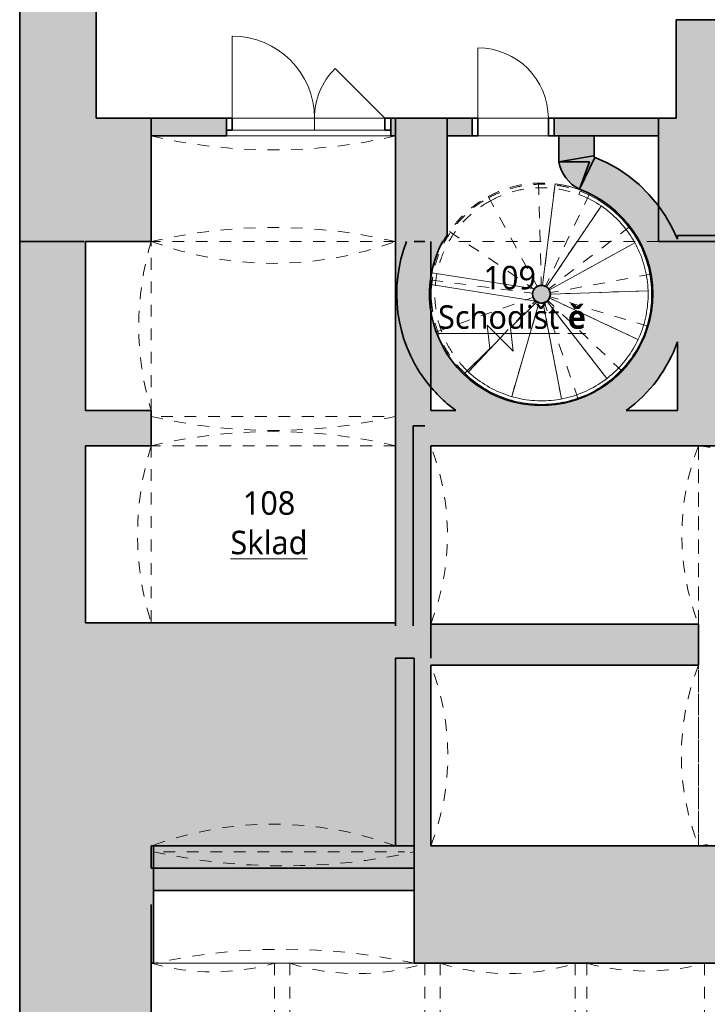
# Model space of a CAD drawing. Header units: metres. Extents: x -0.3 to 46.9, y -0.4 to 27.9.
# Tile 5 of 26: x -0.2 to 5.6, y 7.2 to 15.6. Entities that reach past the tile are written whole.
import ezdxf

# ---------------------------------------------------------------- set-up
doc = ezdxf.new("R2010")
doc.units = ezdxf.units.M
for name, pattern in [('AV - Cerch_ 1 tecka 4mm', [0.006, 0.004, -0.001, 0, -0.001]), ('AV - Cerch_ 2 tecky 2mm', [0.0038, 0.002, -0.0006, 0, -0.0006, 0, -0.0006]), ('AV - Cerch_ 2 tecky 4mm', [0.008, 0.004, -0.0015, 0, -0.001, 0, -0.0015])]:
    doc.linetypes.add(name, pattern=pattern)
doc.layers.add('AV-MISTNOSTI', color=5, linetype='Continuous', lineweight=5, true_color=0x0000ff)
doc.layers.add('AV-SRAFY', color=7, linetype='Continuous', lineweight=35)
doc.layers.add('AV-STAVBA', color=7, linetype='Continuous', lineweight=18)
doc.styles.add('Trebuchet MS_B', font='trebuc.ttf', dxfattribs={"height": 0.2})

# ---------------------------------------------------------------- blocks, each defined once
blk = doc.blocks.new('GM_Otvor s klenutým nadpražím - 2080x2530_3800-930999-1NP')
at = {"layer": 'AV-STAVBA', "color": 254, "linetype": 'AV - Cerch_ 1 tecka 4mm', "lineweight": 13, "true_color": 0xcccccc}
for p, q in [((-1.04, 0.525), (1.04, 0.525)), ((0.9565, -0.375), (-0.9565, -0.375))]:
    blk.add_line(p, q, dxfattribs=at)
for centre, start, end in [((0, 4.9717), 256.83611, 283.16389), ((0, -4.8217), 76.83611, 103.16389)]:
    blk.add_arc(centre, 4.5667, start, end, dxfattribs=at)
blk = doc.blocks.new('DO_2-P_Ocel_ - 1300x1970-933000-1NP')
at = {"layer": 'AV-STAVBA', "color": 254, "true_color": 0xcccccc}
for p, q in [((-0.7, 0.775), (-0.7, 0.075)), ((0.6, 0.075), (0.1757, 0.4993)), ((-0.75, 0.075), (-0.75, -0.025)), ((-0.7, 0.075), (0.6, 0.075)), ((0, 0.075), (0, -0.025)), ((0.65, 0.075), (0.65, -0.025)), ((-0.7, -0.025), (0.6, -0.025))]:
    blk.add_line(p, q, dxfattribs=at)
at = {"layer": 'AV-STAVBA', "color": 254, "lineweight": 35, "true_color": 0xcccccc}
for p, q in [((-0.7, 0.075), (-0.75, 0.075)), ((-0.7, -0.025), (-0.7, 0.075)), ((0.65, 0.075), (0.6, 0.075)), ((0.6, 0.075), (0.6, -0.025)), ((-0.75, -0.025), (-0.7, -0.025)), ((0.6, -0.025), (0.65, -0.025))]:
    blk.add_line(p, q, dxfattribs=at)
at = {"layer": 'AV-STAVBA', "color": 254, "linetype": 'AV - Cerch_ 1 tecka 4mm', "true_color": 0xcccccc}
for p, q in [((-0.75, 0.075), (0.65, 0.075)), ((-0.7, 0.075), (0.6, 0.075)), ((-0.75, -0.075), (0.65, -0.075)), ((-0.7, -0.025), (0.6, -0.025))]:
    blk.add_line(p, q, dxfattribs=at)
at = {"layer": 'AV-STAVBA', "color": 254, "true_color": 0xcccccc}
for centre, radius, start, end in [((-0.7, 0.075), 0.7, 360, 90), ((0.6, 0.075), 0.6, 135, 180)]:
    blk.add_arc(centre, radius, start, end, dxfattribs=at)
blk = doc.blocks.new('GM_Otvor s klenutým nadpražím - 2220x3780_3300-962079-1NP')
at = {"layer": 'AV-STAVBA', "color": 254, "linetype": 'AV - Cerch_ 1 tecka 4mm', "lineweight": 13, "true_color": 0xcccccc}
for p, q in [((-1.11, 0.5), (1.11, 0.5)), ((1.0265, -0.45), (-1.0265, -0.45))]:
    blk.add_line(p, q, dxfattribs=at)
for centre, start, end in [((0, 5.5738), 257.65965, 282.34035), ((0, -5.5238), 77.65965, 102.34035)]:
    blk.add_arc(centre, 5.1937, start, end, dxfattribs=at)
blk = doc.blocks.new('GM_Void_valená klenba - GM_Void_valená klenba-1557070-1NP')
at = {"layer": 'AV-STAVBA', "color": 254, "linetype": 'AV - Cerch_ 1 tecka 4mm', "lineweight": 13, "true_color": 0xcccccc}
for p, q in [((-0.525, 3.1), (-0.525, -3.1)), ((-0.525, 3.1), (0.525, 3.1)), ((0.525, 3.1), (0.525, -3.1)), ((-0.525, -3.1), (0.525, -3.1))]:
    blk.add_line(p, q, dxfattribs=at)
for centre, start, end in [((0, 4.9572), 254.21545, 285.78455), ((0, -4.9572), 74.21545, 105.78455)]:
    blk.add_arc(centre, 1.93, start, end, dxfattribs=at)
blk = doc.blocks.new('GM_Void_valená klenba - GM_Void_valená klenba-1557069-1NP')
at = {"layer": 'AV-STAVBA', "color": 254, "linetype": 'AV - Cerch_ 1 tecka 4mm', "lineweight": 13, "true_color": 0xcccccc}
for p, q in [((-0.575, 3.1), (-0.575, -3.1)), ((-0.575, 3.1), (0.575, 3.1)), ((0.575, 3.1), (0.575, -3.1)), ((-0.575, -3.1), (0.575, -3.1))]:
    blk.add_line(p, q, dxfattribs=at)
for centre, start, end in [((0, 4.9424), 252.66684, 287.33316), ((0, -4.9424), 72.66684, 107.33316)]:
    blk.add_arc(centre, 1.93, start, end, dxfattribs=at)
blk = doc.blocks.new('GM_Void_valená klenba - GM_Void_valená klenba-1557068-1NP')
at = {"layer": 'AV-STAVBA', "color": 254, "linetype": 'AV - Cerch_ 1 tecka 4mm', "lineweight": 13, "true_color": 0xcccccc}
for p, q in [((-0.5, 3.1), (-0.5, -3.1)), ((-0.5, 3.1), (0.5, 3.1)), ((0.5, 3.1), (0.5, -3.1)), ((-0.5, -3.1), (0.5, -3.1))]:
    blk.add_line(p, q, dxfattribs=at)
for centre, start, end in [((0, 4.9641), 254.98527, 285.01473), ((0, -4.9641), 74.98527, 105.01473)]:
    blk.add_arc(centre, 1.93, start, end, dxfattribs=at)
blk = doc.blocks.new('GM_Void_valená klenba - GM_Void_valená klenba-1524439-1NP')
at = {"layer": 'AV-STAVBA', "color": 254, "linetype": 'AV - Cerch_ 1 tecka 4mm', "lineweight": 13, "true_color": 0xcccccc}
for p, q in [((-0.77, 1.14), (-0.77, -1.14)), ((-0.77, 1.14), (0.77, 1.14)), ((0.77, 1.14), (0.77, -1.14)), ((-0.77, -1.14), (0.77, -1.14))]:
    blk.add_line(p, q, dxfattribs=at)
for centre, start, end in [((0, 3.0937), 248.48981, 291.51019), ((0, -3.0937), 68.48981, 111.51019)]:
    blk.add_arc(centre, 2.1, start, end, dxfattribs=at)
blk = doc.blocks.new('GM_Void_valená klenba - GM_Void_valená klenba-1524440-1NP')
at = {"layer": 'AV-STAVBA', "color": 254, "linetype": 'AV - Cerch_ 1 tecka 4mm', "lineweight": 13, "true_color": 0xcccccc}
for p, q in [((-0.76, 1.14), (-0.76, -1.14)), ((-0.76, 1.14), (0.76, 1.14)), ((0.76, 1.14), (0.76, -1.14)), ((-0.76, -1.14), (0.76, -1.14))]:
    blk.add_line(p, q, dxfattribs=at)
for centre, start, end in [((0, 3.0977), 248.78278, 291.21722), ((0, -3.0977), 68.78278, 111.21722)]:
    blk.add_arc(centre, 2.1, start, end, dxfattribs=at)
blk = doc.blocks.new('GM_Void_valená klenba - GM_Void_valená klenba-1557075-1NP')
at = {"layer": 'AV-STAVBA', "color": 254, "linetype": 'AV - Cerch_ 1 tecka 4mm', "lineweight": 13, "true_color": 0xcccccc}
for p, q in [((-0.3375, 1.705), (-0.3375, -1.705)), ((-0.3375, 1.705), (0.3375, 1.705)), ((0.3375, 1.705), (0.3375, -1.705)), ((-0.3375, -1.705), (0.3375, -1.705))]:
    blk.add_line(p, q, dxfattribs=at)
for centre, start, end in [((0, 3.7777), 260.75224, 279.24776), ((0, -3.7777), 80.75224, 99.24776)]:
    blk.add_arc(centre, 2.1, start, end, dxfattribs=at)
blk = doc.blocks.new('GM_Void zešikmen_Klenba valená - GM_Void zešikmen_Klenba valená-1376356-1NP')
at = {"layer": 'AV-STAVBA', "color": 254, "linetype": 'AV - Cerch_ 1 tecka 4mm', "lineweight": 13, "true_color": 0xcccccc}
for centre, start, end in [((1.9248, 16.5122), 249.71643, 290.28357), ((1.9248, 5.7342), 69.71643, 110.28357)]:
    blk.add_arc(centre, 3, start, end, dxfattribs=at)
blk = doc.blocks.new('GM_Otvor s klenutým nadpražím - 2080x1200_2000-1377304-1NP')
at = {"layer": 'AV-STAVBA', "color": 254, "linetype": 'AV - Cerch_ 1 tecka 4mm', "lineweight": 13, "true_color": 0xcccccc}
for p, q in [((-1.04, 0.15), (1.04, 0.15)), ((0.9565, -0.1), (-0.9565, -0.1))]:
    blk.add_line(p, q, dxfattribs=at)
for centre, start, end in [((0, 4.5967), 256.83611, 283.16389), ((0, -4.5467), 76.83611, 103.16389)]:
    blk.add_arc(centre, 4.5667, start, end, dxfattribs=at)
blk = doc.blocks.new('GM_Nika s klenutým nadpražím - 2080x1500_2000-1377833-1NP')
at = {"layer": 'AV-STAVBA', "color": 254, "linetype": 'AV - Cerch_ 1 tecka 4mm', "lineweight": 13, "true_color": 0xcccccc}
blk.add_line((1.04, -0.15), (-1.04, -0.15), dxfattribs=at)
blk = doc.blocks.new('GM_Nika klenutá_zešikmena - GM_Nika klenutá_zešikmena-1378468-1NP')
at = {"layer": 'AV-STAVBA', "color": 254, "linetype": 'AV - Cerch_ 1 tecka 4mm', "lineweight": 13, "true_color": 0xcccccc}
blk.add_line((0.8848, 12.2582), (0.8848, 13.6982), dxfattribs=at)
blk.add_arc((3.2789, 12.9782), 2.5, 163.26174, 196.73826, dxfattribs=at)
blk = doc.blocks.new('GM_Nika klenuá_zešikmena_02 - GM_Nika klenuá_zešikmena_02-1378896-1NP')
at = {"layer": 'AV-STAVBA', "color": 254, "linetype": 'AV - Cerch_ 1 tecka 4mm', "lineweight": 13, "true_color": 0xcccccc}
blk.add_line((0.8848, 11.9582), (0.8848, 10.4482), dxfattribs=at)
blk.add_arc((3.2681, 11.2032), 2.5, 162.42223, 197.57777, dxfattribs=at)
blk = doc.blocks.new('GM_Otvor_obdélníkový - 1800x2330-1414569-1NP')
at = {"layer": 'AV-STAVBA', "color": 254, "linetype": 'AV - Cerch_ 1 tecka 4mm', "lineweight": 13, "true_color": 0xcccccc}
for p, q in [((-0.9, 0.525), (0.9, 0.525)), ((-0.9, -0.525), (0.9, -0.525)), ((-0.9, -0.525), (0.9, -0.525))]:
    blk.add_line(p, q, dxfattribs=at)
blk = doc.blocks.new('DO_1-P_Ocel_ - 600x1970_150-1420426-1NP')
at = {"layer": 'AV-STAVBA', "color": 254, "true_color": 0xcccccc}
for p, q in [((-0.3, 0.675), (-0.3, 0.075)), ((-0.3, 0.075), (0.3, 0.075)), ((-0.3, -0.075), (0.3, -0.075))]:
    blk.add_line(p, q, dxfattribs=at)
at = {"layer": 'AV-STAVBA', "color": 254, "linetype": 'AV - Cerch_ 1 tecka 4mm', "true_color": 0xcccccc}
for p, q in [((-0.35, 0.075), (0.35, 0.075)), ((-0.3, 0.075), (0.3, 0.075)), ((-0.35, -0.075), (0.35, -0.075)), ((-0.3, -0.075), (0.3, -0.075))]:
    blk.add_line(p, q, dxfattribs=at)
at = {"layer": 'AV-STAVBA', "color": 254, "lineweight": 35, "true_color": 0xcccccc}
for p, q in [((-0.3, 0.075), (-0.35, 0.075)), ((-0.3, -0.075), (-0.3, 0.075)), ((0.35, 0.075), (0.3, 0.075)), ((0.3, 0.075), (0.3, -0.075)), ((-0.35, -0.075), (-0.3, -0.075)), ((0.3, -0.075), (0.35, -0.075))]:
    blk.add_line(p, q, dxfattribs=at)
at = {"layer": 'AV-STAVBA', "color": 254, "true_color": 0xcccccc}
blk.add_arc((-0.3, 0.075), 0.6, 0, 90, dxfattribs=at)
blk = doc.blocks.new('Railing - Railing-1420859-1NP')
at = {"layer": 'AV-STAVBA', "color": 254, "linetype": 'AV - Cerch_ 2 tecky 2mm', "true_color": 0xcccccc}
blk.add_line((4.5369, 14.1266), (4.5264, 14.0985), dxfattribs=at)
at = {"layer": 'AV-STAVBA', "color": 254, "true_color": 0xcccccc}
for p, q in [((4.5264, 14.0985), (4.5369, 14.1266)), ((3.5754, 12.5969), (3.554, 12.5758))]:
    blk.add_line(p, q, dxfattribs=at)
at = {"layer": 'AV-STAVBA', "color": 254, "linetype": 'AV - Cerch_ 2 tecky 2mm', "true_color": 0xcccccc}
for points in [[(3.7595, 14.072), (3.8066, 14.0976), (3.9051, 14.1408), (4.0617, 14.1794), (4.2227, 14.1906), (4.3832, 14.1743), (4.4867, 14.1454), (4.5369, 14.1266)], [(3.7739, 14.0457), (3.8308, 14.0767), (3.9514, 14.1264), (4.1439, 14.1609), (4.3394, 14.1536), (4.4657, 14.1212), (4.5264, 14.0985)], [(3.554, 12.5758), (3.5074, 12.6211), (3.4237, 12.7215), (3.3318, 12.8948), (3.2777, 13.0833), (3.2637, 13.2789), (3.2904, 13.4732), (3.3566, 13.6578), (3.4595, 13.8248), (3.5947, 13.9669), (3.7024, 14.0409), (3.7595, 14.072)], [(3.5754, 12.5969), (3.5302, 12.6407), (3.449, 12.7379), (3.36, 12.9057), (3.3075, 13.0882), (3.2939, 13.2776), (3.3197, 13.4658), (3.3838, 13.6445), (3.4834, 13.8062), (3.6143, 13.9438), (3.7186, 14.0156), (3.7739, 14.0457)]]:
    blk.add_open_spline(points, degree=3, dxfattribs=at)
at = {"layer": 'AV-STAVBA', "color": 254, "true_color": 0xcccccc}
for points in [[(4.5369, 14.1266), (4.5981, 14.1037), (4.7157, 14.045), (4.8701, 13.9222), (4.9956, 13.7701), (5.0867, 13.5952), (5.1396, 13.4052), (5.1519, 13.2084), (5.1231, 13.0133), (5.0544, 12.8285), (4.9488, 12.6619), (4.811, 12.5209), (4.6469, 12.4115), (4.4637, 12.3387), (4.2693, 12.3054), (4.0722, 12.3132), (3.8811, 12.3617), (3.7042, 12.4489), (3.6009, 12.5302), (3.554, 12.5758)], [(4.5264, 14.0985), (4.5856, 14.0763), (4.6995, 14.0195), (4.8488, 13.9007), (4.9703, 13.7535), (5.0586, 13.5842), (5.1098, 13.4004), (5.1217, 13.2099), (5.0939, 13.0211), (5.0274, 12.8421), (4.9253, 12.6809), (4.792, 12.5444), (4.6332, 12.4385), (4.4559, 12.3679), (4.2678, 12.3356), (4.077, 12.343), (3.892, 12.3899), (3.7208, 12.4742), (3.6208, 12.5528), (3.5754, 12.5969)]]:
    blk.add_open_spline(points, degree=3, dxfattribs=at)
blk = doc.blocks.new('D0089 - 1514 - OÚPSŘ_Benešova_rvt-1-1NP')
at = {"layer": 'AV-SRAFY', "lineweight": 18, "true_color": 0xcccccc}
h = blk.add_hatch(color=254, dxfattribs=at)
h.paths.add_polyline_path([(5.4515, 13.6982), (6.1548, 13.6982), (6.1548, 15.5882), (5.3548, 15.5882), (5.3548, 13.6982)])
h.paths.add_polyline_path([(6.1548, 18.6682), (6.1548, 19.3282), (5.3548, 19.3282), (5.3548, 18.6682)])
h.paths.add_polyline_path([(6.1548, 22.2282), (6.1548, 23.0282), (5.3548, 23.0282), (5.3548, 22.2282)])
h.paths.add_polyline_path([(5.4515, 26.0282), (6.1548, 26.0282), (6.1548, 26.6382), (5.3548, 26.6382), (5.3548, 26.0282)])
h.paths.add_polyline_path([(5.3548, 27.8182), (6.1548, 27.8182), (6.1548, 27.8756), (5.3548, 27.8756)])
for points in [[(0.4148, 14.7482), (0.4148, 26.6382), (-0.2352, 26.6382), (-0.2352, 14.7482)], [(4.3562, 14.3774), (4.6162, 14.3774), (4.6338, 14.4256), (4.6562, 14.4172), (4.6562, 14.5982), (4.3562, 14.5982)], [(4.5308, 14.1438), (4.6633, 14.413), (4.6558, 14.4193), (4.6519, 14.4283), (4.3562, 14.3774), (4.372, 14.3191), (4.3985, 14.2647), (4.4347, 14.2163), (4.4794, 14.1755)], [(5.1547, 13.2516), (5.4547, 13.2516), (5.451, 13.3469), (5.4402, 13.4416), (5.4221, 13.5352), (5.3969, 13.6272), (5.3648, 13.717), (5.3177, 13.8206), (5.2613, 13.9194), (5.1962, 14.0128), (5.1229, 14.0998), (5.0419, 14.1798), (4.954, 14.2521), (4.8599, 14.3161), (4.7604, 14.3713), (4.6451, 14.4214), (4.6338, 14.4256), (4.5308, 14.1438), (4.6276, 14.1022), (4.7192, 14.0502), (4.8045, 13.9883), (4.8823, 13.9174), (4.9519, 13.8383), (5.0122, 13.7519), (5.0627, 13.6595), (5.1026, 13.562), (5.1314, 13.4606), (5.1488, 13.3568)], [(5.4515, 12.2582), (6.3648, 12.2582), (6.3648, 13.7482), (5.3648, 13.7482), (5.3648, 13.717), (5.4039, 13.6044), (5.432, 13.4886), (5.449, 13.3706), (5.4547, 13.2516), (5.3648, 13.2516), (5.3648, 12.2582)], [(3.2648, 8.5482), (3.2648, 10.1482), (2.9648, 10.1482), (2.9648, 8.5482), (3.1248, 8.5482)], [(0.8848, 7.5482), (0.9048, 7.5482), (0.9048, 8.5482), (0.8848, 8.5482), (0.8848, 8.0482)], [(3.1248, 8.1682), (3.1248, 8.5482), (0.9048, 8.5482), (0.9048, 8.1682), (1.427, 8.1682)], [(-0.2352, 1.3482), (0.8848, 1.3482), (0.8848, 8.0482), (-0.2352, 8.0482), (-0.2352, 2.5679)]]:
    blk.add_hatch(color=254, dxfattribs=at).paths.add_polyline_path(points)
at = {"layer": 'AV-SRAFY', "lineweight": 5, "true_color": 0xcccccc}
h = blk.add_hatch(color=254, dxfattribs=at)
h.paths.add_polyline_path([(3.1248, 13.6982), (3.3732, 13.6982), (3.4048, 13.7525), (3.4048, 14.7482), (2.9648, 14.7482), (2.9648, 13.8482), (3.1248, 13.8482), (3.1248, 13.7598)])
h.paths.add_polyline_path([(5.3548, 13.6982), (5.3548, 14.7482), (5.2048, 14.7482), (5.2048, 13.6982)])
h.paths.add_polyline_path([(-0.2352, 13.6982), (0.3148, 13.6982), (0.3148, 13.8482), (0.8848, 13.8482), (0.8848, 14.7482), (-0.2352, 14.7482), (-0.2352, 14.1208)])
at = {"layer": 'AV-SRAFY', "lineweight": 18, "true_color": 0xcccccc}
h = blk.add_hatch(color=254, dxfattribs=at)
h.paths.add_polyline_path([(0.8848, 14.5982), (1.5248, 14.5982), (1.5248, 14.7482), (0.8848, 14.7482)])
h.paths.add_polyline_path([(2.9648, 14.5982), (2.9648, 14.7482), (2.9248, 14.7482), (2.9248, 14.5982)])
h = blk.add_hatch(color=254, dxfattribs=at)
h.paths.add_polyline_path([(4.4454, 14.5982), (5.2048, 14.5982), (5.2048, 14.7482), (4.3162, 14.7482), (4.3162, 14.5982)])
h.paths.add_polyline_path([(3.6162, 14.5982), (3.6162, 14.7482), (3.4048, 14.7482), (3.4048, 14.5982), (3.4393, 14.5982)])
at = {"layer": 'AV-SRAFY', "lineweight": 5, "true_color": 0xcccccc}
h = blk.add_hatch(color=254, dxfattribs=at)
h.paths.add_polyline_path([(3.1248, 8.3582), (3.1248, 10.4234), (0.3148, 10.4234), (0.3148, 8.3582), (1.427, 8.3582)])
h.paths.add_polyline_path([(0.3248, 13.6982), (0.8848, 13.6982), (0.8848, 13.8482), (0.3148, 13.8482), (0.3148, 13.6982)])
h.paths.add_polyline_path([(2.9648, 13.6982), (3.1248, 13.6982), (3.1248, 13.8482), (2.9648, 13.8482), (2.9648, 13.7598)])
for points in [[(0.3148, 10.4234), (0.8848, 10.4234), (0.8848, 10.4482), (0.3248, 10.4482), (0.3248, 11.9582), (0.8848, 11.9582), (0.8848, 12.2582), (0.3248, 12.2582), (0.3248, 13.6982), (-0.2352, 13.6982), (-0.2352, 10.4234)], [(2.9648, 10.4234), (3.2148, 10.4234), (3.2148, 13.6982), (2.9648, 13.6982), (2.9648, 10.5105)], [(3.2148, 12.5215), (3.2148, 13.6982), (3.0586, 13.6982), (3.0195, 13.5807), (2.9925, 13.4599), (2.9776, 13.337), (2.9753, 13.2132), (2.9854, 13.0897), (3.0078, 12.968), (3.0424, 12.8491), (3.0888, 12.7343), (3.1464, 12.6247)], [(4.145, 12.023), (4.2643, 12.023), (4.3831, 12.0346), (4.5001, 12.0576), (4.6144, 12.0918), (4.7248, 12.137), (4.8304, 12.1926), (4.93, 12.2582), (5.0126, 12.3241), (5.0892, 12.3969), (5.1593, 12.4759), (5.2223, 12.5607), (5.2779, 12.6506), (5.3255, 12.7449), (5.3648, 12.8429), (5.3648, 13.2516), (5.1547, 13.2516), (5.1486, 13.144), (5.1303, 13.0377), (5.1002, 12.9344), (5.0585, 12.835), (5.0058, 12.741), (4.9429, 12.6536), (4.8704, 12.5739), (4.7894, 12.5029), (4.7009, 12.4415), (4.606, 12.3905), (4.5059, 12.3506), (4.4019, 12.3223), (4.2954, 12.3059), (4.1878, 12.3017), (4.0804, 12.3097), (3.9745, 12.3299), (3.8716, 12.3619), (3.773, 12.4053), (3.68, 12.4596), (3.5937, 12.5241), (3.5153, 12.598), (3.4457, 12.6802), (3.3859, 12.7699), (3.3366, 12.8657), (3.2985, 12.9664), (3.272, 13.0709), (3.2576, 13.1776), (3.2553, 13.2854), (3.2665, 13.3987), (3.2872, 13.4981), (3.321, 13.6004), (3.3662, 13.6982), (3.2148, 13.6982), (3.2148, 12.5215), (3.2732, 12.4483), (3.337, 12.3797), (3.4059, 12.3163), (3.4793, 12.2582), (3.579, 12.1926), (3.6845, 12.137), (3.7949, 12.0918), (3.9092, 12.0576), (4.0263, 12.0346)], [(6.2648, 11.9582), (6.2648, 12.2582), (4.93, 12.2582), (4.8304, 12.1926), (4.7248, 12.137), (4.6144, 12.0918), (4.5001, 12.0576), (4.3831, 12.0346), (4.2643, 12.023), (4.145, 12.023), (4.0263, 12.0346), (3.9092, 12.0576), (3.795, 12.0918), (3.6845, 12.137), (3.579, 12.1926), (3.4793, 12.2582), (3.2148, 12.2582), (3.2148, 11.9582), (5.4515, 11.9582)], [(3.1148, 10.4234), (3.2148, 10.4234), (3.2148, 12.1282), (3.1148, 12.1282), (3.1148, 10.5105)], [(0.8848, 8.0482), (0.8848, 8.3582), (0.3148, 8.3582), (0.3148, 10.4234), (-0.2352, 10.4234), (-0.2352, 8.0482)], [(2.3775, 10.4234), (2.9648, 10.4234), (2.9648, 10.4482), (0.8848, 10.4482), (0.8848, 10.4234), (2.3024, 10.4234)], [(5.5448, 10.0882), (5.5448, 10.4382), (3.2648, 10.4382), (3.2648, 10.0882), (3.4393, 10.0882)]]:
    blk.add_hatch(color=254, dxfattribs=at).paths.add_polyline_path(points)
h = blk.add_hatch(color=254, dxfattribs=at)
h.paths.add_polyline_path([(3.1248, 10.1482), (3.2648, 10.1482), (3.2648, 11.9582), (3.2148, 11.9582), (3.2148, 10.4234), (3.1248, 10.4234)])
h.paths.add_polyline_path([(3.2148, 12.2582), (3.2648, 12.2582), (3.2648, 13.6982), (3.2148, 13.6982), (3.2148, 12.6767)])
at = {"layer": 'AV-SRAFY', "lineweight": 18, "true_color": 0xcccccc}
h = blk.add_hatch(color=254, dxfattribs=at)
h.paths.add_polyline_path([(10.4548, 7.5482), (10.6548, 7.5482), (10.6548, 8.5482), (7.8248, 8.5482), (7.8248, 7.5482), (9.2748, 7.5482), (9.2748, 8.3482), (10.4548, 8.3482), (10.4548, 8.3443)])
h.paths.add_polyline_path([(6.4648, 7.5482), (6.4648, 8.5482), (3.1248, 8.5482), (3.1248, 7.5482), (3.4393, 7.5482)])
at = {"layer": 'AV-STAVBA', "lineweight": 5, "true_color": 0xcccccc}
blk.add_hatch(color=254, dxfattribs=at).paths.add_polyline_path([(4.2073, 13.1741), (4.236, 13.1798), (4.2604, 13.1961), (4.2766, 13.2204), (4.2823, 13.2491), (4.2766, 13.2778), (4.2604, 13.3022), (4.236, 13.3184), (4.2073, 13.3241), (4.1786, 13.3184), (4.1543, 13.3022), (4.138, 13.2778), (4.1323, 13.2491), (4.138, 13.2204), (4.1543, 13.1961), (4.1786, 13.1798), (4.1939, 13.1768)])
at = {"layer": 'AV-STAVBA', "color": 254, "lineweight": 35, "true_color": 0xcccccc}
for p, q in [((-0.2352, 26.6382), (-0.2352, 14.7482)), ((0.4148, 14.7482), (0.4148, 18.6651)), ((6.1548, 15.5882), (5.3548, 15.5882)), ((5.3548, 15.5882), (5.3548, 14.7482)), ((-0.2352, 13.6982), (-0.2352, 14.7482)), ((0.8848, 14.7482), (0.4148, 14.7482)), ((0.8848, 13.8482), (0.8848, 14.7482)), ((1.5248, 14.7482), (0.8848, 14.7482)), ((0.8848, 14.7482), (0.8848, 14.5982)), ((1.5248, 14.5982), (1.5248, 14.7482)), ((2.9648, 14.7482), (2.9248, 14.7482)), ((2.9248, 14.7482), (2.9248, 14.5982)), ((2.9648, 13.8482), (2.9648, 14.7482)), ((3.4048, 14.7482), (2.9648, 14.7482)), ((2.9648, 14.5982), (2.9648, 14.7482)), ((3.4048, 14.7482), (3.4048, 13.7525)), ((3.6162, 14.7482), (3.4048, 14.7482)), ((3.4048, 14.7482), (3.4048, 14.5982)), ((3.6162, 14.5982), (3.6162, 14.7482)), ((5.2048, 14.7482), (4.3162, 14.7482)), ((4.3162, 14.7482), (4.3162, 14.5982)), ((5.2048, 13.6982), (5.2048, 14.7482)), ((5.3548, 14.7482), (5.2048, 14.7482)), ((5.2048, 14.5982), (5.2048, 14.7482)), ((0.8848, 14.5982), (1.5248, 14.5982)), ((2.9248, 14.5982), (2.9648, 14.5982)), ((3.4048, 14.5982), (3.6162, 14.5982)), ((4.3162, 14.5982), (5.2048, 14.5982)), ((4.6562, 14.5982), (4.3562, 14.5982)), ((4.3562, 14.5982), (4.3562, 14.3774)), ((4.6562, 14.4172), (4.6562, 14.5982)), ((4.6519, 14.4283), (4.3562, 14.3774)), ((4.3562, 14.3774), (4.6162, 14.3774)), ((4.5308, 14.1438), (4.6633, 14.413)), ((4.6162, 14.3774), (4.5308, 14.1438)), ((0.8848, 13.8482), (0.8848, 13.6982)), ((2.9648, 13.8482), (2.9648, 13.6982)), ((-0.2352, 13.6982), (-0.2352, 10.4234)), ((0.3148, 13.6982), (-0.2352, 13.6982)), ((0.3248, 13.6982), (0.3248, 12.2582)), ((0.8848, 13.6982), (0.3248, 13.6982)), ((2.9648, 13.6982), (2.9648, 10.4234)), ((3.1248, 13.6982), (3.2148, 13.6982)), ((3.2648, 13.6982), (3.2648, 12.2582)), ((3.3732, 13.6982), (3.3662, 13.6982)), ((5.3548, 13.6982), (5.2048, 13.6982)), ((5.3548, 13.6982), (6.1548, 13.6982)), ((6.3648, 13.7482), (5.3648, 13.7482)), ((5.3648, 13.7482), (5.3648, 13.717)), ((5.3648, 12.8429), (5.3648, 12.2582)), ((0.8848, 12.2582), (0.3248, 12.2582)), ((0.8848, 12.2582), (0.8848, 11.9582)), ((3.4793, 12.2582), (3.2648, 12.2582)), ((4.93, 12.2582), (5.3648, 12.2582)), ((3.1148, 12.1282), (3.1148, 10.4234)), ((3.1148, 12.1282), (3.2148, 12.1282)), ((0.8848, 11.9582), (0.3248, 11.9582)), ((0.3248, 11.9582), (0.3248, 10.4482)), ((6.2648, 11.9582), (3.2648, 11.9582)), ((3.2648, 11.9582), (3.2648, 10.1482)), ((-0.2352, 8.0482), (-0.2352, 10.4234)), ((0.8848, 10.4482), (0.3248, 10.4482)), ((0.8848, 10.4482), (2.9648, 10.4482)), ((2.9648, 10.4482), (2.9648, 10.4234)), ((3.2648, 10.4382), (5.5448, 10.4382)), ((3.2648, 10.4382), (3.2648, 10.1482)), ((5.5448, 10.4382), (5.5448, 10.0882)), ((3.1248, 10.1482), (2.9648, 10.1482)), ((2.9648, 10.1482), (2.9648, 8.5482)), ((3.1248, 8.3582), (3.1248, 10.1482)), ((5.5448, 10.0882), (3.2648, 10.0882)), ((3.2648, 8.5482), (3.2648, 10.0882)), ((0.9048, 8.5482), (0.8848, 8.5482)), ((0.8848, 8.5482), (0.8848, 8.3582)), ((3.1248, 8.5482), (0.9048, 8.5482)), ((0.9048, 8.5482), (0.9048, 8.1682)), ((0.9048, 7.5482), (0.9048, 8.5482)), ((2.9648, 8.5482), (3.1248, 8.5482)), ((3.1248, 8.5482), (3.1248, 7.5482)), ((3.1248, 8.1682), (3.1248, 8.5482)), ((6.4648, 8.5482), (3.2648, 8.5482)), ((3.1248, 8.3582), (0.8848, 8.3582)), ((0.9048, 8.1682), (3.1248, 8.1682)), ((-0.2352, 8.0482), (-0.2352, 1.3482)), ((0.8848, 1.3482), (0.8848, 8.0482)), ((0.8848, 8.0482), (0.8848, 7.5482)), ((0.8848, 7.5482), (0.9048, 7.5482)), ((3.1248, 7.5482), (6.4648, 7.5482))]:
    blk.add_line(p, q, dxfattribs=at)
at = {"layer": 'AV-STAVBA', "color": 254, "true_color": 0xcccccc}
for p, q in [((1.5748, 14.7482), (2.8748, 14.7482)), ((1.5748, 14.7482), (2.8748, 14.7482)), ((3.6662, 14.7482), (4.2662, 14.7482)), ((2.9248, 14.5982), (1.5248, 14.5982)), ((4.2662, 14.5982), (3.6662, 14.5982)), ((4.2662, 14.5982), (3.6662, 14.5982)), ((4.3235, 14.1895), (4.2175, 13.326)), ((4.5296, 14.1403), (4.5308, 14.1438)), ((4.7388, 14.0341), (4.7328, 14.0252)), ((4.7161, 14.0006), (4.2518, 13.3131)), ((5.0025, 13.6873), (4.2765, 13.2861)), ((5.0371, 13.7064), (5.0281, 13.7015)), ((3.3255, 13.6115), (3.317, 13.5899)), ((3.2734, 13.4321), (4.147, 13.2937)), ((3.2876, 13.4993), (3.2859, 13.4932)), ((4.1608, 13.1903), (3.2648, 13.3322)), ((4.2172, 13.3235), (4.2175, 13.326)), ((5.1151, 13.2781), (4.2863, 13.2508)), ((5.1531, 13.2794), (5.1441, 13.2791)), ((3.9539, 12.3772), (4.186, 13.173)), ((4.2247, 13.1776), (4.2247, 13.1719)), ((4.7644, 12.5313), (4.256, 13.1863)), ((5.0295, 12.8625), (4.2789, 13.2149)), ((4.3777, 12.3568), (4.2226, 13.1712)), ((3.5858, 12.5879), (3.8565, 12.8752)), ((5.0634, 12.8466), (5.0557, 12.8503)), ((3.5577, 12.558), (3.5653, 12.5661)), ((4.7875, 12.5015), (4.7821, 12.5085)), ((3.943, 12.3397), (3.9457, 12.3489)), ((4.3847, 12.3196), (4.3831, 12.3282)), ((2.9648, 7.5482), (0.9048, 7.5482)), ((3.1248, 7.5482), (2.9648, 7.5482))]:
    blk.add_line(p, q, dxfattribs=at)
at = {"layer": 'AV-STAVBA', "color": 254, "linetype": 'AV - Cerch_ 2 tecky 4mm', "true_color": 0xcccccc}
for p, q in [((4.1827, 14.1962), (4.2059, 13.3265)), ((4.1827, 14.1962), (4.2059, 13.3265)), ((4.3235, 14.1895), (4.2175, 13.326)), ((4.6164, 14.1041), (4.2417, 13.3189)), ((4.6164, 14.1041), (4.2417, 13.3189)), ((3.7546, 14.0812), (4.1705, 13.317)), ((3.7546, 14.0812), (4.1705, 13.317)), ((4.7388, 14.0341), (4.7328, 14.0252)), ((4.7161, 14.0006), (4.2518, 13.3131)), ((3.4255, 13.7841), (4.1433, 13.2925)), ((3.4255, 13.7841), (4.1433, 13.2925)), ((4.9608, 13.8249), (4.2701, 13.2958)), ((4.9608, 13.8249), (4.2701, 13.2958)), ((5.0025, 13.6873), (4.2765, 13.2861)), ((5.0371, 13.7064), (5.0281, 13.7015)), ((3.2674, 13.3698), (4.1302, 13.2583)), ((3.2674, 13.3698), (4.1302, 13.2583)), ((5.1407, 13.4196), (4.285, 13.2624)), ((5.1407, 13.4196), (4.285, 13.2624)), ((5.1151, 13.2781), (4.2863, 13.2508)), ((5.1531, 13.2794), (5.1441, 13.2791)), ((3.3149, 12.929), (4.1342, 13.2218)), ((3.3149, 12.929), (4.1342, 13.2218)), ((3.8565, 12.8752), (4.1542, 13.1912)), ((3.8565, 12.8752), (4.1542, 13.1912)), ((3.9539, 12.3772), (4.186, 13.173)), ((4.5214, 12.3532), (4.2338, 13.1743)), ((4.7644, 12.5313), (4.256, 13.1863)), ((4.894, 12.5935), (4.2646, 13.1941)), ((4.894, 12.5935), (4.2646, 13.1941)), ((5.0295, 12.8625), (4.2789, 13.2149)), ((5.1167, 12.9769), (4.283, 13.2258)), ((5.1167, 12.9769), (4.283, 13.2258)), ((4.3777, 12.3568), (4.2226, 13.1712)), ((3.5858, 12.5879), (3.8565, 12.8752)), ((5.0634, 12.8466), (5.0557, 12.8503)), ((3.5577, 12.558), (3.5653, 12.5661)), ((4.7875, 12.5015), (4.7821, 12.5085)), ((3.943, 12.3397), (3.9457, 12.3489)), ((4.3847, 12.3196), (4.3831, 12.3282))]:
    blk.add_line(p, q, dxfattribs=at)
at = {"layer": 'AV-STAVBA', "color": 254, "lineweight": 13, "true_color": 0xcccccc}
for p, q in [((4.1663, 13.1818), (3.9453, 12.9631)), ((3.7466, 12.9862), (3.7676, 12.7872)), ((3.9664, 12.7641), (3.7466, 12.9862)), ((3.9453, 12.9631), (3.9664, 12.7641)), ((3.7676, 12.7872), (3.5466, 12.5685))]:
    blk.add_line(p, q, dxfattribs=at)
at = {"layer": 'AV-STAVBA', "color": 254, "lineweight": 35, "true_color": 0xcccccc, "flags": 128}
blk.add_lwpolyline([(5.3648, 13.717), (5.3177, 13.8206), (5.2613, 13.9194), (5.1962, 14.0128), (5.1228, 14.0998), (5.0419, 14.1798), (4.954, 14.2521), (4.8599, 14.3161), (4.7604, 14.3713), (4.6563, 14.4172)], dxfattribs=at)
at = {"layer": 'AV-STAVBA', "color": 254, "lineweight": 35, "true_color": 0xcccccc}
for centre, radius, start, end in [((4.6726, 14.4319), 0.3211, 189.77141, 243.79258), ((4.6726, 14.4319), 0.0211, 189.77141, 243.79258), ((4.2047, 13.2516), 0.95, 0, 69.92055), ((4.2047, 13.2516), 1.23, 158.70853, 216.41184), ((4.2047, 13.2516), 0.95, 151.95694, 360), ((4.2079, 13.2482), 0.9484, 147.87234, 151.67275), ((4.2073, 13.2491), 0.075, 0, 180), ((4.2073, 13.2491), 0.075, 180, 360), ((4.2047, 13.2516), 1.23, 306.13603, 340.59546), ((4.2047, 13.2516), 1.23, 216.41184, 233.86397)]:
    blk.add_arc(centre, radius, start, end, dxfattribs=at)
at = {"layer": 'AV-STAVBA', "color": 254, "true_color": 0xcccccc}
for centre, radius, start, end in [((4.2079, 13.2482), 0.9484, 64.48558, 83.0003), ((4.2079, 13.2482), 0.9484, 75.11955, 77.03928), ((4.2079, 13.2482), 0.9484, 70.17441, 71.05128), ((4.2079, 13.2482), 0.9484, 37.44882, 64.48558), ((4.2079, 13.2482), 0.9484, 10.41205, 37.44882), ((4.2047, 13.2516), 0.95, 171.15406, 171.63255), ((4.2079, 13.2482), 0.9484, 343.37529, 10.41205), ((4.2073, 13.2491), 0.075, 158.83763, 180), ((4.2073, 13.2491), 0.075, 143.51536, 156.90285), ((4.2073, 13.2491), 0.075, 136.76435, 143.51536), ((4.2073, 13.2491), 0.075, 114.20118, 133.86431), ((4.2073, 13.2491), 0.075, 91.36736, 110.94012), ((4.2073, 13.2491), 0.075, 82.44694, 88.22323), ((4.2079, 13.2482), 0.0784, 64.48558, 83.0003), ((4.2079, 13.2482), 0.0784, 37.44882, 64.48558), ((4.2079, 13.2482), 0.0784, 10.41205, 37.44882), ((4.2079, 13.2482), 0.0784, 343.37529, 10.41205), ((4.2073, 13.2491), 0.075, 180, 200.5502), ((4.2073, 13.2491), 0.075, 203.59439, 223.20416), ((4.2073, 13.2491), 0.075, 226.86583, 231.67112), ((4.2079, 13.2482), 0.0784, 237.92406, 289.30176), ((4.2079, 13.2482), 0.0784, 289.30176, 316.33852), ((4.2079, 13.2482), 0.0784, 316.33852, 343.37529), ((4.2079, 13.2482), 0.9484, 316.33852, 343.37529), ((4.2079, 13.2482), 0.9484, 289.30176, 316.33852), ((4.2079, 13.2482), 0.9484, 225.78864, 289.30176)]:
    blk.add_arc(centre, radius, start, end, dxfattribs=at)
at = {"layer": 'AV-STAVBA', "color": 254, "linetype": 'AV - Cerch_ 2 tecky 4mm', "true_color": 0xcccccc}
for points in [[(3.7546, 14.0812), (3.8119, 14.1124), (3.933, 14.1629), (4.1263, 14.1998), (4.3231, 14.1963), (4.515, 14.1526), (4.6939, 14.0705), (4.8521, 13.9534), (4.983, 13.8064), (5.081, 13.6356), (5.1418, 13.4484), (5.163, 13.2528), (5.1437, 13.0569), (5.0846, 12.8691), (4.9883, 12.6975), (4.8588, 12.5492), (4.7017, 12.4306), (4.583, 12.3747), (4.5214, 12.3532)], [(3.5466, 12.5685), (3.4995, 12.6143), (3.4149, 12.7158), (3.322, 12.891), (3.2674, 13.0816), (3.2532, 13.2794), (3.2802, 13.4758), (3.3472, 13.6624), (3.4513, 13.8312), (3.5879, 13.9748), (3.6968, 14.0497), (3.7546, 14.0812)], [(4.1663, 13.1818), (4.1586, 13.1866), (4.145, 13.199), (4.132, 13.2233), (4.128, 13.2507), (4.1336, 13.2777), (4.1481, 13.3012), (4.1625, 13.3127), (4.1705, 13.317)], [(4.1705, 13.317), (4.1789, 13.3216), (4.1974, 13.3276), (4.2266, 13.3261), (4.2534, 13.3142), (4.274, 13.2935), (4.2859, 13.2668), (4.2874, 13.2376), (4.2783, 13.2098), (4.2598, 13.1871), (4.2429, 13.1774), (4.2338, 13.1743)]]:
    blk.add_open_spline(points, degree=3, dxfattribs=at)
at = {"layer": 'AV-STAVBA', "color": 254, "lineweight": 18, "true_color": 0xcccccc}
for name, p in [('DO_2-P_Ocel_ - 1300x1970-933000-1NP', (2.2748, 14.6732)), ('DO_1-P_Ocel_ - 600x1970_150-1420426-1NP', (3.9662, 14.6732)), ('Railing - Railing-1420859-1NP', (0, 0)), ('GM_Nika klenutá_zešikmena - GM_Nika klenutá_zešikmena-1378468-1NP', (0, 0)), ('GM_Void zešikmen_Klenba valená - GM_Void zešikmen_Klenba valená-1376356-1NP', (0, 0)), ('GM_Nika klenuá_zešikmena_02 - GM_Nika klenuá_zešikmena_02-1378896-1NP', (0, 0)), ('GM_Void_valená klenba - GM_Void_valená klenba-1557075-1NP', (5.8823, 10.2532)), ('GM_Void_valená klenba - GM_Void_valená klenba-1557070-1NP', (1.4098, 4.4482)), ('GM_Void_valená klenba - GM_Void_valená klenba-1557069-1NP', (2.6398, 4.4482)), ('GM_Void_valená klenba - GM_Void_valená klenba-1557069-1NP', (3.9198, 4.4482)), ('GM_Void_valená klenba - GM_Void_valená klenba-1557068-1NP', (5.0948, 4.4482))]:
    blk.add_blockref(name, p, dxfattribs=at)
for name, p, rotation in [('GM_Otvor_obdélníkový - 1800x2330-1414569-1NP', (4.3048, 14.2232), 180), ('GM_Otvor s klenutým nadpražím - 2080x2530_3800-930999-1NP', (1.9248, 14.2232), 180), ('GM_Otvor s klenutým nadpražím - 2080x1200_2000-1377304-1NP', (1.9248, 12.1082), 180), ('GM_Void_valená klenba - GM_Void_valená klenba-1524440-1NP', (4.4048, 11.1982), 89.9999999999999), ('GM_Nika s klenutým nadpražím - 2080x1500_2000-1377833-1NP', (1.9248, 10.2982), 180), ('GM_Void_valená klenba - GM_Void_valená klenba-1524439-1NP', (4.4048, 9.3182), 89.9999999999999), ('GM_Otvor s klenutým nadpražím - 2220x3780_3300-962079-1NP', (2.0148, 8.0482), 180)]:
    blk.add_blockref(name, p, dxfattribs=dict(at, rotation=rotation))

msp = doc.modelspace()

# ---------------------------------------------------------------- block references
at = {"lineweight": 5}
msp.add_blockref('D0089 - 1514 - OÚPSŘ_Benešova_rvt-1-1NP', (0, 0), dxfattribs=at)

# ---------------------------------------------------------------- texts
at = {"layer": 'AV-MISTNOSTI', "char_height": 0.2, "attachment_point": 1, "style": 'Trebuchet MS_B'}
for s, insert, width in [('109', (3.7139, 13.4908), 0.601266), ('\\LSchodišt', (3.3269, 13.1545), 1.338818), ('\\L\\fTrebuchet MS|b1|i0|c238|p34|;\\Lě', (4.4315, 13.1545), 0.200422), ('108', (1.6647, 11.57), 0.601266), ('\\LSklad', (1.5592, 11.2337), 0.857806)]:
    msp.add_mtext(s, dxfattribs=dict(at, insert=insert, width=width))

doc.saveas('drawing.dxf')
